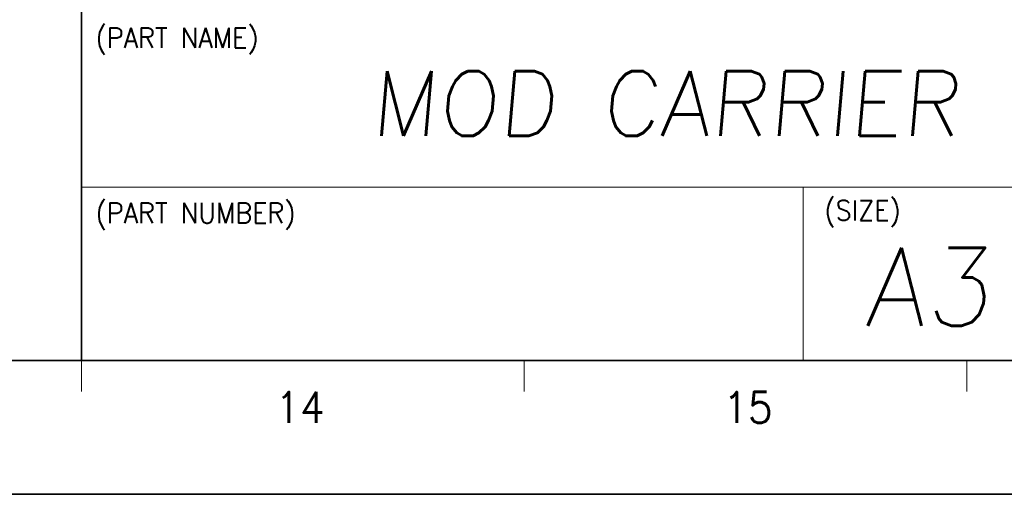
# Model space of a CAD drawing. Header units: millimetres. Extents: x 4497 to 11741, y 5958 to 12619.
# Tile 92 of 256: x 6593 to 6649, y 6459 to 6486. Entities that reach past the tile are written whole.
import ezdxf
from ezdxf.enums import TextEntityAlignment as Align

# ---------------------------------------------------------------- set-up
doc = ezdxf.new("R2010")
doc.units = ezdxf.units.MM
doc.header["$LTSCALE"] = 0.8
doc.layers.get('0').update_dxf_attribs({"linetype": 'CONTINUOUS', "lineweight": 0})
doc.layers.add('2', color=3, linetype='CONTINUOUS', lineweight=0)
doc.styles.get("Standard").update_dxf_attribs({"font": 'romans.shx', "width": 0.8, "oblique": 5, "bigfont": 'whgtxt.shx'})

msp = doc.modelspace()

# ---------------------------------------------------------------- linework, layer by layer
at = {"color": 7, "linetype": 'Continuous', "lineweight": 35}
for p, q in [((6596.613, 6466.191), (6596.613, 6529.074)), ((6269.623, 6466.191), (6672.072, 6466.191))]:
    msp.add_line(p, q, dxfattribs=at)
at = {"color": 7, "linetype": 'Continuous'}
for p, q in [((6596.613, 6476.033), (6672.072, 6476.033)), ((6637.623, 6466.191), (6637.623, 6476.033)), ((6596.613, 6464.432), (6596.613, 6466.191)), ((6596.613, 6466.191), (6672.072, 6466.191)), ((6596.613, 6466.191), (6672.072, 6466.191)), ((6613.815, 6466.191), (6672.072, 6466.191)), ((6621.766, 6464.432), (6621.766, 6466.191)), ((6646.919, 6464.432), (6646.919, 6466.191))]:
    msp.add_line(p, q, dxfattribs=at)
at = {"color": 7, "linetype": 'Continuous', "lineweight": 35}
msp.add_lwpolyline([(6259.968, 6755.583), (6259.968, 6458.583), (6679.968, 6458.583), (6679.968, 6755.583)], close=True, dxfattribs=at)

# ---------------------------------------------------------------- texts
at = {"color": 7, "linetype": 'Continuous', "width": 0.933333}
for s, height, p in [('(PART NAME)', 1.14083, (6597.416, 6485.091)), ('(SIZE)', 1.1408, (6638.829, 6475.283)), ('(PART NUMBER)', 1.14083, (6597.416, 6475.135))]:
    msp.add_text(s, height=height, dxfattribs=at).set_placement(p, align=Align.TOP_LEFT)
at = {"linetype": 'Continuous', "oblique": 5}
msp.add_text('A3', height=4.4313, dxfattribs=at).set_placement((6641.119, 6468.159))
at = {"color": 7, "linetype": 'Continuous', "width": 0.933333}
for s, p in [('14', (6609.035, 6463.518)), ('15', (6634.483, 6463.518))]:
    msp.add_text(s, height=1.759, dxfattribs=at).set_placement(p, align=Align.MIDDLE_CENTER)
at = {"layer": '2', "oblique": 5}
msp.add_text('MOD CARRIER TOP', height=3.6864, dxfattribs=at).set_placement((6613.028, 6478.942))

doc.saveas('drawing.dxf')
